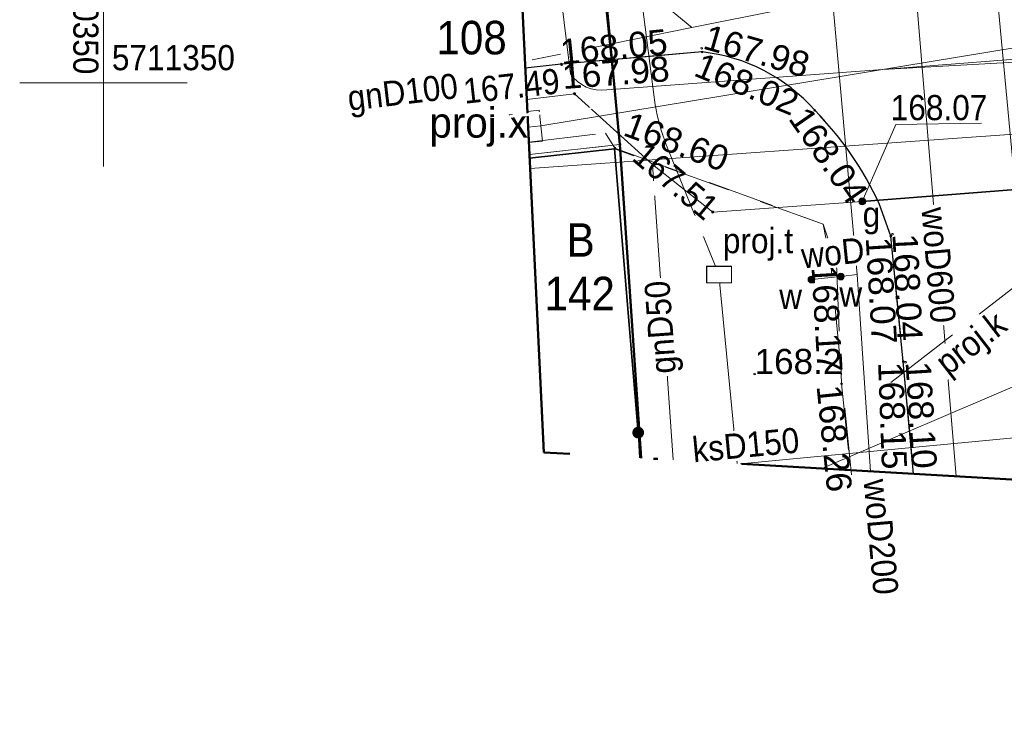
# Model space of a CAD drawing. Extents: x 0 to 7432618, y -40 to 5712028.
# Tile 91 of 165: x 7431000 to 7431029, y 5711952 to 5711973. Entities that reach past the tile are written whole.
import ezdxf
from ezdxf.enums import TextEntityAlignment as Align

# ---------------------------------------------------------------- set-up
doc = ezdxf.new("R2010")
doc.units = 0
doc.header["$MEASUREMENT"] = 0
for name, pattern in [('2 1', [3, 2, -1]), ('3 1', [4, 3, -1]), ('EGUG', [2, 1, -1]), ('MPGOO', [8.05, 6, -1, 0.05, -1])]:
    doc.linetypes.add(name, pattern=pattern)
for name, color, linetype, lineweight in [('EGDE', 7, 'Continuous', 20), ('EGDE_O', 7, 'Continuous', 20), ('EGPG', 7, 'Continuous', 20), ('EGUG', 7, 'Continuous', 60), ('EGUG_O', 7, 'Continuous', 20), ('granica', 94, 'Continuous', 50), ('MP_LINIE_REGULAC', 7, 'Continuous', 5), ('OTK', 7, 'Continuous', 20), ('OTO', 7, 'Continuous', 20), ('OTRN', 7, 'Continuous', 20), ('OTRN_O', 7, 'Continuous', 18), ('OTRS', 7, 'Continuous', 20), ('OTRS_O', 7, 'Continuous', 20), ('OTZ', 7, 'Continuous', 20), ('PARSI', 7, 'Continuous', 20)]:
    doc.layers.add(name, color=color, linetype=linetype, lineweight=lineweight)
for name, color, linetype, lineweight, true_color in [('SUE', 1, 'Continuous', 20, 0xff0000), ('SUG', 7, 'Continuous', 20, 0xbfbf00), ('SUG_O', 7, 'Continuous', 20, 0xbfbf00), ('SUK', 7, 'Continuous', 20, 0x803300), ('SUK_O', 7, 'Continuous', 20, 0x803300), ('SUL', 7, 'Continuous', 20, 0x000000), ('SUP', 7, 'Continuous', 20, 0x000000), ('SUP_O', 7, 'Continuous', 20, 0x000000), ('SUPS', 7, 'Continuous', 20, 0x000000), ('SUPS_O', 7, 'Continuous', 20, 0x000000), ('SUW', 5, 'Continuous', 20, 0x0000ff), ('SUW_O', 5, 'Continuous', 20, 0x0000ff)]:
    doc.layers.add(name, color=color, linetype=linetype, lineweight=lineweight, true_color=true_color)
doc.layers.add('Wymiarowanie', color=7, linetype='Continuous')
doc.styles.add('BDOT', font='arial.ttf', dxfattribs={"width": 0.9})
doc.styles.add('EGiB', font='arial.ttf', dxfattribs={"width": 0.9})
doc.styles.add('GESUT', font='arial.ttf', dxfattribs={"width": 0.9})
doc.styles.add('MZSK', font='arial.ttf', dxfattribs={"width": 0.9, "height": 0.75})
doc.linetypes.add('OTOO', pattern='A,7.5,[30,msgB.shx,S=1.28,R=0,X=0,Y=0],7.5', length=15)

# ---------------------------------------------------------------- blocks, each defined once
blk = doc.blocks.new('oto')
at = {"layer": 'OTO', "color": 0, "const_width": 0.35}
blk.add_lwpolyline([(-0.175, 0, 1), (0.175, 0, 1)], format="xyb", close=True, dxfattribs=at)
blk = doc.blocks.new('OTRN')
at = {"color": 0}
blk.add_circle((0, 0), 0.05, dxfattribs=at)
blk = doc.blocks.new('OTRS')
at = {"color": 0}
blk.add_circle((0, 0), 0.05, dxfattribs=at)
blk = doc.blocks.new('SUPW_p')
at = {"color": 0, "lineweight": 18}
blk.add_wipeout([(0.73, 0.48), (-0.73, 0.48), (-0.73, -0.48), (0.73, -0.48)], dxfattribs=at).dxf.layer = 'SUP'
at = {"layer": 'SUP', "color": 0, "lineweight": 18, "flags": 128}
blk.add_lwpolyline([(0.75, 0.5), (-0.75, 0.5), (-0.75, -0.5), (0.75, -0.5)], close=True, dxfattribs=at)
blk = doc.blocks.new('SUGW')
at = {"color": 0}
for radius in [0.2, 0.18, 0.16, 0.14, 0.12, 0.1, 0.08, 0.06, 0.04, 0.02]:
    blk.add_circle((0, 0), radius, dxfattribs=at)
blk = doc.blocks.new('SUPS_A')
at = {"layer": 'SUPS', "color": 0, "const_width": 0.09, "flags": 128}
blk.add_lwpolyline([(-0.045, 0, 1), (0.045, 0, 1)], format="xyb", close=True, dxfattribs=at)
at = {"layer": 'SUPS_O', "color": 0, "style": 'GESUT', "width": 0.9}
blk.add_attdef('RZG', text='', height=1.5, dxfattribs=at).set_placement((3.31, -1.44), align=Align.CENTER)
blk.add_attdef('RZD', text='', height=1.5, dxfattribs=at).set_placement((3.31, -2.04), align=Align.TOP_CENTER)
blk = doc.blocks.new('SUWW')
at = {"color": 0}
for radius in [0.2, 0.18, 0.16, 0.14, 0.12, 0.1, 0.08, 0.06, 0.04, 0.02]:
    blk.add_circle((0, 0), radius, dxfattribs=at)
blk = doc.blocks.new('SUPS_B')
at = {"layer": 'SUPS', "color": 0, "const_width": 0.09, "flags": 128}
blk.add_lwpolyline([(-0.045, 0, 1), (0.045, 0, 1)], format="xyb", close=True, dxfattribs=at)
at = {"layer": 'SUPS_O', "color": 0, "style": 'GESUT', "width": 0.9}
blk.add_attdef('RZEDNA', (1.597, -0.736), '', height=1.5, dxfattribs=at)
blk = doc.blocks.new('mzsk')
at = {"layer": 'PARSI', "color": 0}
for p, q in [((0, -5), (0, 5)), ((5, 0), (-5, 0))]:
    blk.add_line(p, q, dxfattribs=at)
blk = doc.blocks.new('EGPG_b')
at = {"layer": 'EGPG', "lineweight": 0}
h = blk.add_hatch(color=0, dxfattribs=at)
h.dxf.hatch_style = 1
edge = h.paths.add_edge_path()
edge.add_arc((0, 0), 0.09, 0, 360)

msp = doc.modelspace()

# ---------------------------------------------------------------- linework, layer by layer
at = {"layer": 'EGDE', "color": 18, "lineweight": 18, "true_color": 0x000000}
msp.add_lwpolyline([(7431015.21, 5711968.8), (7431017.91, 5711969.097), (7431016.87, 5711979.097), (7431014.72, 5711978.861)], dxfattribs=at)
at = {"layer": 'EGUG', "color": 96, "linetype": 'EGUG', "lineweight": 18, "true_color": 0x008000}
msp.add_lwpolyline([(7431015.21, 5711968.8), (7431017.91, 5711969.097), (7431016.87, 5711979.097), (7431014.72, 5711978.861)], dxfattribs=at)
at = {"layer": 'OTK', "color": 18, "linetype": '3 1', "lineweight": 18, "true_color": 0x000000}
for p, q in [((7431016.16, 5711971.497, 167.96), (7431020.36, 5711971.857, 167.96)), ((7431015.085, 5711971.371, 167.96), (7431016.16, 5711971.497, 167.96)), ((7431025.65, 5711967.307, 167.96), (7431025.99, 5711966.357, 167.96)), ((7431025.99, 5711966.357, 167.96), (7431026.36, 5711962.617, 167.96))]:
    msp.add_line(p, q, dxfattribs=at)
at = {"layer": 'OTK', "color": 18, "lineweight": 25, "true_color": 0x000000}
msp.add_lwpolyline([(7431026.67, 5711959.263), (7431026.36, 5711962.617), (7431025.99, 5711966.357), (7431025.65, 5711967.307, 0.08835), (7431023.72, 5711970.117, 0.18807), (7431020.36, 5711971.857), (7431016.16, 5711971.497), (7431015.085, 5711971.371)], format="xyb", dxfattribs=at)
at = {"layer": 'OTK', "color": 18, "linetype": '2 1', "lineweight": 18, "true_color": 0x000000}
for points in [[(7431020.36, 5711971.857), (7431016.16, 5711971.497), (7431015.085, 5711971.371)], [(7431015.192, 5711969.168), (7431017.48, 5711969.437), (7431017.76, 5711968.987), (7431023.97, 5711966.717), (7431024.37, 5711965.527), (7431024.52, 5711961.957), (7431024.805, 5711959.236)]]:
    msp.add_lwpolyline(points, dxfattribs=at)
msp.add_lwpolyline([(7431026.67, 5711959.263), (7431026.36, 5711962.617), (7431025.99, 5711966.357), (7431025.65, 5711967.307, 0.08835), (7431023.72, 5711970.117, 0.18807), (7431020.36, 5711971.857)], format="xyb", dxfattribs=at)
at = {"layer": 'OTK', "color": 18, "linetype": '3 1', "lineweight": 18, "true_color": 0x000000}
for centre, radius, start, end in [((7431019.809, 5711966.679, 167.96), 5.208, 41.3199, 83.9247), ((7431016.796, 5711963.294, 167.96), 9.721, 24.3846, 44.5805)]:
    msp.add_arc(centre, radius, start, end, dxfattribs=at)
at = {"layer": 'OTO', "color": 18, "linetype": 'OTOO', "lineweight": 35, "true_color": 0x000000}
msp.add_lwpolyline([(7431015.215, 5711968.686), (7431017.75, 5711968.967), (7431018.454, 5711960.496)], dxfattribs=at)
at = {"layer": 'OTO', "color": 18, "lineweight": 18, "true_color": 0x000000}
msp.add_lwpolyline([(7431018.454, 5711960.496), (7431018.518, 5711959.739)], dxfattribs=at)
at = {"layer": 'OTZ', "color": 18, "linetype": '2 1', "lineweight": 18, "true_color": 0x000000}
for points in [[(7431023.97, 5711966.717), (7431017.75, 5711968.967), (7431018.454, 5711960.496), (7431018.496, 5711959.74)], [(7431024.814, 5711959.237), (7431024.2, 5711965.547), (7431023.97, 5711966.717)]]:
    msp.add_lwpolyline(points, dxfattribs=at)
at = {"layer": 'SUE', "color": 1, "lineweight": 18, "true_color": 0xff0000}
for points in [[(7431035.04, 5711972.057), (7431025.75, 5711971.337), (7431017.52, 5711970.727, -0.290953), (7431016.43, 5711971.207), (7431016.15, 5711973.547), (7431015.38, 5711980.767, 0.426573), (7431014.89, 5711981.297), (7431014.593, 5711981.258)], [(7431036.767, 5711958.868), (7431036.6, 5711960.977), (7431035.78, 5711970.617, 0.477486), (7431035.16, 5711971.767), (7431034.69, 5711971.827), (7431025.75, 5711971.337), (7431017.52, 5711970.727, -0.290953), (7431016.43, 5711971.207), (7431016.15, 5711973.547), (7431015.38, 5711980.767, 0.426573), (7431014.89, 5711981.297), (7431014.593, 5711981.258)]]:
    msp.add_lwpolyline(points, format="xyb", dxfattribs=at)
msp.add_lwpolyline([(7431015.23, 5711968.374), (7431034.29, 5711969.727), (7431034.484, 5711963.946)], dxfattribs=at)
at = {"layer": 'SUG', "color": 52, "lineweight": 18, "true_color": 0xbfbf00}
for points in [[(7431015.13, 5711970.438), (7431016.553, 5711970.611), (7431018.876, 5711968.502), (7431020.678, 5711967.08), (7431025.14, 5711967.397), (7431035.321, 5711968.187), (7431037.9, 5711971.877)], [(7431018.876, 5711968.502), (7431019.502, 5711959.681)]]:
    msp.add_lwpolyline(points, dxfattribs=at)
at = {"layer": 'SUK', "color": 36, "lineweight": 18, "true_color": 0x803300}
for points in [[(7431030.513, 5711959.039), (7431030.394, 5711960.407), (7431028.72, 5711978.327)], [(7431021.511, 5711959.564), (7431030.394, 5711960.407)]]:
    msp.add_lwpolyline(points, dxfattribs=at)
at = {"layer": 'SUK', "color": 36, "linetype": '3 1', "lineweight": 18, "true_color": 0x803300}
for points in [[(7431014.816, 5711976.903), (7431020.058, 5711972.59)], [(7431055.132, 5711976.647), (7431030.592, 5711974.699), (7431020.058, 5711972.59), (7431015.293, 5711971.624)], [(7431032.393, 5711962.448), (7431030.994, 5711965.869), (7431025.992, 5711961.989)]]:
    msp.add_lwpolyline(points, dxfattribs=at)
at = {"layer": 'SUL', "color": 18, "lineweight": 18, "true_color": 0x000000}
for points in [[(7431273.668, 5711973.487), (7431207.434, 5711975.992), (7431202.063, 5711976.373), (7431200.154, 5711976.267), (7431195.939, 5711976.426), (7431192.53, 5711976.802), (7431186.016, 5711976.801), (7431108.245, 5711979.742), (7431106.746, 5711979.798), (7431045.07, 5711982.13), (7431044.284, 5711981.694), (7431044.011, 5711974.669), (7431043.244, 5711974.232), (7431015.548, 5711969.656), (7431015.17, 5711969.615)], [(7431017.685, 5711980.186), (7431018.929, 5711970.508), (7431018.939, 5711970.431), (7431018.963, 5711970.278), (7431018.99, 5711970.126), (7431019.022, 5711969.974), (7431019.057, 5711969.824), (7431019.097, 5711969.674), (7431019.14, 5711969.525), (7431019.187, 5711969.378), (7431019.237, 5711969.232), (7431019.292, 5711969.087), (7431019.321, 5711969.015), (7431020.863, 5711965.215), (7431021.41, 5711959.57)]]:
    msp.add_lwpolyline(points, dxfattribs=at)
at = {"layer": 'SUL', "color": 18, "lineweight": 35, "true_color": 0x000000}
msp.add_lwpolyline([(7431025.14, 5711967.397), (7431035.321, 5711968.187)], dxfattribs=at)
at = {"layer": 'SUP', "color": 30, "linetype": '3 1', "lineweight": 18, "true_color": 0xff9100}
for points in [[(7431015.597, 5711969.193), (7431015.499, 5711970.118), (7431015.147, 5711970.081)], [(7431015.193, 5711969.15), (7431015.597, 5711969.193)]]:
    msp.add_lwpolyline(points, dxfattribs=at)
at = {"layer": 'SUPS', "color": 52, "linetype": 'Continuous', "true_color": 0xbfbf00}
msp.add_lwpolyline([(7431025.14, 5711967.397), (7431026.145, 5711969.696), (7431028.692, 5711969.736)], dxfattribs=at)
at = {"layer": 'SUW', "color": 5, "lineweight": 18, "true_color": 0x0000ff}
for points in [[(7431023.996, 5711996.45), (7431025.304, 5711988.4), (7431026.204, 5711980.136), (7431027.936, 5711959.189)], [(7431025.385, 5711959.338), (7431024.983, 5711965.215), (7431023.73, 5711979.215)], [(7431024.983, 5711965.215), (7431024.501, 5711965.152), (7431023.622, 5711965.063)]]:
    msp.add_lwpolyline(points, dxfattribs=at)

# ---------------------------------------------------------------- block references
at = {"layer": 'OTO', "color": 18, "true_color": 0x000000, "xscale": 0.5, "yscale": 0.5, "zscale": 0.5}
msp.add_blockref('oto', (7431018.454, 5711960.496, 167.96), dxfattribs=at)
at = {"layer": 'OTRN', "color": 18, "true_color": 0x000000}
ref = msp.add_blockref('OTRN', (7431021.924, 5711962.245, 167.96), dxfattribs=dict(at, xscale=0.5, yscale=0.5, zscale=0.5))
ref.add_attrib('RZEDNA', '168.2', (7431021.924, 5711962.245, 336.16), dxfattribs={"layer": 'OTRN_O', "color": 0, "height": 0.75, "style": 'BDOT'})
at = {"layer": 'OTRS', "color": 18, "true_color": 0x000000}
ref = msp.add_blockref('OTRS', (7431020.35, 5711971.967, 167.96), dxfattribs=dict(at, xscale=0.5, yscale=0.5, zscale=0.5))
ref.add_attrib('RZEDNA', '167.98', (7431020.35, 5711971.967, 335.94), dxfattribs={"layer": 'OTRS_O', "color": 0, "height": 0.75, "rotation": 344, "style": 'BDOT'})
ref = msp.add_blockref('OTRS', (7431016.17, 5711971.477, 167.96), dxfattribs=dict(at, xscale=0.5, yscale=0.5, zscale=0.5))
ref.add_attrib('RZEDNA', '168.05', (7431016.17, 5711971.477, 336.01), dxfattribs={"layer": 'OTRS_O', "color": 0, "height": 0.75, "rotation": 5.8, "style": 'BDOT'})
ref = msp.add_blockref('OTRS', (7431016.16, 5711971.497, 167.96), dxfattribs=dict(at, xscale=0.5, yscale=0.5, zscale=0.5))
ref.add_attrib('RZEDNA', '167.98', dxfattribs={"layer": 'OTRS_O', "color": 0, "height": 0.75, "rotation": 4.3, "style": 'BDOT'}).set_placement((7431016.16, 5711971.497, 335.94), align=Align.TOP_LEFT)
ref = msp.add_blockref('OTRS', (7431020.36, 5711971.857, 167.96), dxfattribs=dict(at, xscale=0.5, yscale=0.5, zscale=0.5))
ref.add_attrib('RZEDNA', '168.02', dxfattribs={"layer": 'OTRS_O', "color": 0, "height": 0.75, "rotation": 337.6, "style": 'BDOT'}).set_placement((7431020.36, 5711971.857, 335.98), align=Align.TOP_LEFT)
ref = msp.add_blockref('OTRS', (7431023.72, 5711970.117, 167.96), dxfattribs=dict(at, xscale=0.5, yscale=0.5, zscale=0.5))
ref.add_attrib('RZEDNA', '168.04', dxfattribs={"layer": 'OTRS_O', "color": 0, "height": 0.75, "rotation": 304.8, "style": 'BDOT'}).set_placement((7431023.529, 5711970.295, 336), align=Align.TOP_LEFT)
ref = msp.add_blockref('OTRS', (7431026.04, 5711966.417, 167.96), dxfattribs=dict(at, xscale=0.5, yscale=0.5, zscale=0.5))
ref.add_attrib('RZEDNA', '168.04', (7431026.04, 5711966.417, 336), dxfattribs={"layer": 'OTRS_O', "color": 0, "height": 0.75, "rotation": 272.8, "style": 'BDOT'})
ref = msp.add_blockref('OTRS', (7431025.99, 5711966.357, 167.96), dxfattribs=dict(at, xscale=0.5, yscale=0.5, zscale=0.5))
ref.add_attrib('RZEDNA', '168.07', dxfattribs={"layer": 'OTRS_O', "color": 0, "height": 0.75, "rotation": 273.4, "style": 'BDOT'}).set_placement((7431025.99, 5711966.357, 336.03), align=Align.TOP_LEFT)
ref = msp.add_blockref('OTRS', (7431024.37, 5711965.527, 167.96), dxfattribs=dict(at, xscale=0.5, yscale=0.5, zscale=0.5))
ref.add_attrib('RZEDNA', '168.17', dxfattribs={"layer": 'OTRS_O', "color": 0, "height": 0.75, "rotation": 273.3, "style": 'BDOT'}).set_placement((7431024.37, 5711965.527, 336.13), align=Align.TOP_LEFT)
ref = msp.add_blockref('OTRS', (7431026.36, 5711962.617, 167.96), dxfattribs=dict(at, xscale=0.5, yscale=0.5, zscale=0.5))
ref.add_attrib('RZEDNA', '168.15', dxfattribs={"layer": 'OTRS_O', "color": 0, "height": 0.75, "rotation": 272.1, "style": 'BDOT'}).set_placement((7431026.36, 5711962.617, 336.11), align=Align.TOP_LEFT)
ref = msp.add_blockref('OTRS', (7431026.43, 5711962.597, 167.96), dxfattribs=dict(at, xscale=0.5, yscale=0.5, zscale=0.5))
ref.add_attrib('RZEDNA', '168.10', (7431026.43, 5711962.597, 336.06), dxfattribs={"layer": 'OTRS_O', "color": 0, "height": 0.75, "rotation": 273.5, "style": 'BDOT'})
ref = msp.add_blockref('OTRS', (7431024.52, 5711961.957, 167.96), dxfattribs=dict(at, xscale=0.5, yscale=0.5, zscale=0.5))
ref.add_attrib('RZEDNA', '168.26', dxfattribs={"layer": 'OTRS_O', "color": 0, "height": 0.75, "rotation": 275.8, "style": 'BDOT'}).set_placement((7431024.52, 5711961.957, 336.22), align=Align.TOP_LEFT)
at = {"layer": 'PARSI', "xscale": 0.5, "yscale": 0.5, "zscale": 0.5}
msp.add_blockref('mzsk', (7431002.5, 5711970.937, 167.96), dxfattribs=at)
at = {"layer": 'SUG', "color": 52, "true_color": 0xbfbf00, "xscale": 0.5, "yscale": 0.5, "zscale": 0.5}
msp.add_blockref('SUGW', (7431025.14, 5711967.397, 167.96), dxfattribs=at)
at = {"layer": 'SUPS', "color": 52, "true_color": 0xbfbf00}
ref = msp.add_blockref('SUPS_A', (7431025.14, 5711967.397, 167.96), dxfattribs=dict(at, xscale=0.5, yscale=0.5, zscale=0.5))
ref.add_attrib('RZG', '168.07', dxfattribs={"layer": 'SUPS_O', "color": 0, "height": 0.75, "style": 'GESUT', "width": 0.9}).set_placement((7431028.872, 5711970.571, 336.03), align=Align.TOP_RIGHT)
at = {"layer": 'SUW', "color": 5, "true_color": 0x0000ff, "xscale": 0.5, "yscale": 0.5, "zscale": 0.5}
for p in [(7431024.501, 5711965.152, 167.96), (7431023.622, 5711965.063, 167.96)]:
    msp.add_blockref('SUWW', p, dxfattribs=at)

# ---------------------------------------------------------------- texts
at = {"layer": 'EGDE_O', "color": 18, "true_color": 0x000000, "char_height": 1, "attachment_point": 1, "style": 'EGiB'}
for s, insert in [('108', (7431012.434, 5711972.785, 167.96)), ('142', (7431015.66, 5711965.147, 167.96))]:
    msp.add_mtext(s, dxfattribs=dict(at, insert=insert))
at = {"layer": 'EGUG_O', "color": 96, "true_color": 0x008000, "insert": (7431016.318, 5711966.745, 167.96), "char_height": 1, "attachment_point": 1, "style": 'EGiB'}
msp.add_mtext('B', dxfattribs=at)
at = {"layer": 'SUG_O', "color": 52, "true_color": 0xbfbf00, "insert": (7431011.44, 5711970.552, 167.96), "char_height": 0.75, "attachment_point": 5, "rotation": 6.7, "style": 'GESUT', "bg_fill": 3, "box_fill_scale": 1.1, "bg_fill_color": 256, "bg_fill_transparency": 0}
msp.add_mtext('gnD100', dxfattribs=at)
at = {"layer": 'SUW_O', "color": 5, "true_color": 0x0000ff, "char_height": 0.75, "attachment_point": 7, "style": 'GESUT'}
for insert in [(7431022.661, 5711964.188, 167.96), (7431024.455, 5711964.257, 167.96)]:
    msp.add_mtext('w', dxfattribs=dict(at, insert=insert))
at = {"layer": 'Wymiarowanie', "style": 'MZSK', "width": 0.9}
msp.add_text('7430350', height=0.75, rotation=270, dxfattribs=at).set_placement((7431002.35, 5711971.187, 167.96), align=Align.TOP_RIGHT)
msp.add_text('5711350', height=0.75, dxfattribs=at).set_placement((7431002.75, 5711971.087, 167.96), align=Align.BOTTOM_LEFT)

# ---------------------------------------------------------------- next in the draw order: block references
at = {"layer": 'SUP', "color": 18, "true_color": 0x000000, "xscale": 0.5, "yscale": 0.5, "zscale": 0.5}
msp.add_blockref('SUPW_p', (7431020.863, 5711965.215, 167.96), dxfattribs=at)

# ---------------------------------------------------------------- next in the draw order: texts
at = {"layer": 'SUG_O', "color": 52, "true_color": 0xbfbf00, "insert": (7431019.221, 5711963.648, 167.96), "char_height": 0.75, "attachment_point": 5, "rotation": 94.1, "style": 'GESUT', "bg_fill": 3, "box_fill_scale": 1.1, "bg_fill_color": 256, "bg_fill_transparency": 0}
msp.add_mtext('gnD50', dxfattribs=at)
at = {"layer": 'SUK_O', "color": 36, "true_color": 0x803300, "char_height": 0.75, "attachment_point": 5, "style": 'GESUT', "bg_fill": 3, "box_fill_scale": 1.1, "bg_fill_color": 256, "bg_fill_transparency": 0}
for s, insert, rotation in [('proj.k', (7431028.446, 5711963.087, 167.96), 37.7996), ('ksD150', (7431021.663, 5711960.125, 167.96), 5.4)]:
    msp.add_mtext(s, dxfattribs=dict(at, insert=insert, rotation=rotation))
at = {"layer": 'SUP_O', "color": 18, "true_color": 0x000000, "insert": (7431012.224, 5711969.029, 167.96), "char_height": 0.9, "attachment_point": 7}
msp.add_mtext('proj.x', dxfattribs=at)
at = {"layer": 'SUW_O', "color": 5, "true_color": 0x0000ff, "char_height": 0.75, "attachment_point": 5, "style": 'GESUT', "bg_fill": 3, "box_fill_scale": 1.1, "bg_fill_color": 256, "bg_fill_transparency": 0}
for s, insert, rotation in [('woD', (7431024.26, 5711965.856, 167.96), 5.7361), ('woD200', (7431025.696, 5711957.386, 167.96), 275)]:
    msp.add_mtext(s, dxfattribs=dict(at, insert=insert, rotation=rotation))

# ---------------------------------------------------------------- next in the draw order: linework, layer by layer
at = {"layer": 'EGDE', "color": 18, "lineweight": 18, "true_color": 0x000000}
for points in [[(7431015.752, 5711994.052), (7431016.49, 5711984.137), (7431016.87, 5711979.097), (7431017.91, 5711969.097), (7431018.539, 5711959.738)], [(7431018.539, 5711959.738), (7431017.91, 5711969.097), (7431015.21, 5711968.8)]]:
    msp.add_lwpolyline(points, dxfattribs=at)
at = {"layer": 'EGUG', "color": 96, "linetype": 'EGUG', "lineweight": 18, "true_color": 0x008000}
for points in [[(7431015.752, 5711994.052), (7431016.49, 5711984.137), (7431016.87, 5711979.097), (7431017.91, 5711969.097), (7431018.539, 5711959.738)], [(7431018.539, 5711959.738), (7431017.91, 5711969.097), (7431015.21, 5711968.8)]]:
    msp.add_lwpolyline(points, dxfattribs=at)
at = {"layer": 'OTK', "color": 18, "linetype": '3 1', "lineweight": 18, "true_color": 0x000000}
msp.add_line((7431026.36, 5711962.617, 167.96), (7431026.67, 5711959.263, 167.96), dxfattribs=at)

# ---------------------------------------------------------------- next in the draw order: texts
at = {"layer": 'SUG_O', "color": 52, "true_color": 0xbfbf00, "insert": (7431025.151, 5711966.898, 167.96), "char_height": 0.75, "attachment_point": 4, "style": 'GESUT'}
msp.add_mtext('g', dxfattribs=at)
at = {"layer": 'SUP_O', "color": 18, "true_color": 0x000000, "insert": (7431020.98, 5711965.624, 167.96), "char_height": 0.75, "attachment_point": 7, "style": 'GESUT'}
msp.add_mtext('proj.t', dxfattribs=at)
at = {"layer": 'SUW_O', "color": 5, "true_color": 0x0000ff, "insert": (7431027.414, 5711965.496, 167.96), "char_height": 0.75, "attachment_point": 5, "rotation": 274.7, "style": 'GESUT', "bg_fill": 3, "box_fill_scale": 1.1, "bg_fill_color": 256, "bg_fill_transparency": 0}
msp.add_mtext('woD600', dxfattribs=at)

# ---------------------------------------------------------------- next in the draw order: linework, layer by layer
at = {"layer": 'MP_LINIE_REGULAC', "color": 7, "linetype": 'MPGOO', "lineweight": 50, "ltscale": 2.5, "flags": 128}
msp.add_lwpolyline([(7431036.4, 5712000.057), (7431054.17, 5711989.707), (7431233.86, 5711982.287), (7431271.17, 5711980.717), (7431291.199, 5711980.243), (7431293.548, 5711951.88), (7431030.54, 5711959.037), (7431015.642, 5711959.907), (7431014.007, 5711993.544)], close=True, dxfattribs=at)
at = {"layer": 'SUE', "color": 1, "lineweight": 18, "true_color": 0xff0000}
msp.add_line((7431023.93, 5711959.423, 167.96), (7431034.484, 5711963.946, 167.96), dxfattribs=at)

# ---------------------------------------------------------------- next in the draw order: wipeouts: each hides what was drawn before it
for points in [[(7431013.835, 5711969.883), (7431014.66, 5711969.894), (7431017.383, 5711970.194), (7431016.558, 5711970.184)], [(7431018.274, 5711968.542), (7431018.66, 5711967.813), (7431020.658, 5711966.136), (7431020.272, 5711966.866)]]:
    msp.add_wipeout(points).translate(0, 0, 167.96).dxf.layer = 'SUPS_O'

# ---------------------------------------------------------------- next in the draw order: block references
at = {"layer": 'OTRS', "color": 18, "true_color": 0x000000}
ref = msp.add_blockref('OTRS', (7431017.76, 5711968.987, 167.96), dxfattribs=dict(at, xscale=0.5, yscale=0.5, zscale=0.5, rotation=339.7396076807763))
ref.add_attrib('RZEDNA', '168.60', (7431017.966, 5711969.38, 167.96), dxfattribs={"layer": 'OTRS_O', "color": 0, "height": 0.75, "rotation": 339.7396, "style": 'BDOT'})
at = {"layer": 'SUPS', "color": 52, "true_color": 0xbfbf00}
ref = msp.add_blockref('SUPS_B', (7431016.553, 5711970.611, 167.96), dxfattribs=dict(at, xscale=0.5, yscale=0.5, zscale=0.5))
ref.add_attrib('RZEDNA', '167.49', dxfattribs={"layer": 'SUPS_O', "color": 0, "height": 0.75, "rotation": 6.3, "style": 'GESUT', "width": 0.9}).set_placement((7431016.104, 5711970.999, 335.45), align=Align.MIDDLE_RIGHT)
ref = msp.add_blockref('SUPS_B', (7431020.678, 5711967.08, 167.96), dxfattribs=dict(at, xscale=0.5, yscale=0.5, zscale=0.5))
ref.add_attrib('RZEDNA', '167.51', dxfattribs={"layer": 'SUPS_O', "color": 0, "height": 0.75, "rotation": 320, "style": 'GESUT', "width": 0.9}).set_placement((7431020.678, 5711967.08, 335.47), align=Align.MIDDLE_RIGHT)

# ---------------------------------------------------------------- next in the draw order: block references
at = {"layer": 'EGPG', "color": 18, "true_color": 0x000000, "xscale": 0.5, "yscale": 0.5, "zscale": 0.5}
msp.add_blockref('EGPG_b', (7431017.91, 5711969.097, 167.96), dxfattribs=at)

# ---------------------------------------------------------------- next in the draw order: linework, layer by layer
at = {"layer": 'granica', "elevation": 167.96, "flags": 128}
msp.add_lwpolyline([(7431015.432, 5711993.958), (7431016.49, 5711984.137), (7431017.91, 5711969.097), (7431018.539, 5711959.738)], dxfattribs=at)

doc.saveas('drawing.dxf')
